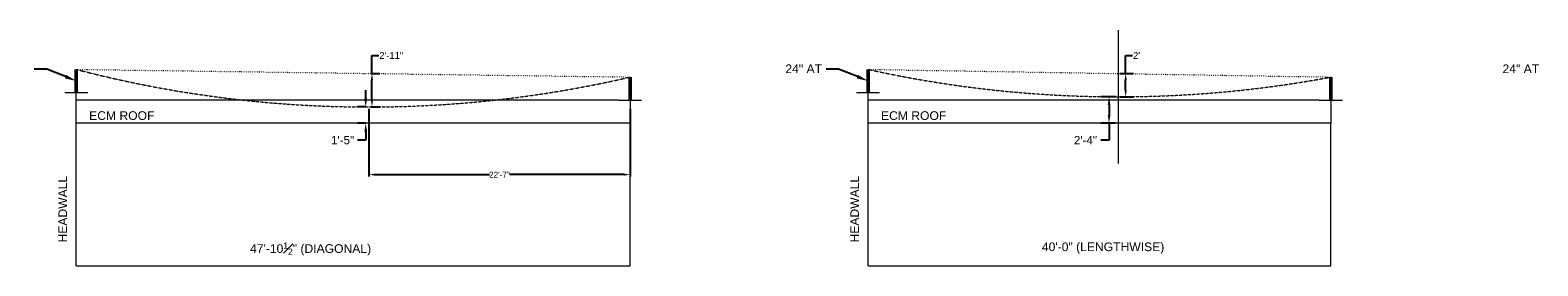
# Model space of a CAD drawing. Header units: inches. Extents: x 0 to 12398, y 1946 to 14013.
# Tile 7 of 8: x 5923 to 7487, y 10006 to 10251. Entities that reach past the tile are written whole.
import ezdxf
from ezdxf import colors
from ezdxf.entities.mleader import LeaderData, LeaderLine
from ezdxf.math import Vec2, Vec3

# ---------------------------------------------------------------- set-up
doc = ezdxf.new("R2010")
doc.units = ezdxf.units.IN
doc.header["$MEASUREMENT"] = 0
for name, pattern in [('DASHED', [0.75, 0.5, -0.25]), ('DASHED2', [0.375, 0.25, -0.125]), ('DOTX2', [0.5, 0, -0.5])]:
    doc.linetypes.add(name, pattern=pattern)
for name, color, linetype, lineweight in [('E-ANNO-TEXT', 7, 'Continuous', 18), ('E-ISO-BLDG', 131, 'Continuous', 9), ('E-LPS-RSM', 30, 'DASHED2', 18)]:
    doc.layers.add(name, color=color, linetype=linetype, lineweight=lineweight)
doc.styles.get("Standard").update_dxf_attribs({"font": 'arial.ttf'})
doc.dimstyles.new('Annotative', dxfattribs={"dimscale": 0, "dimtxt": 0.18, "dimasz": 0.18, "dimexe": 0.18, "dimexo": 0.0625, "dimgap": 0.09, "dimtad": 0, "dimtih": 1, "dimtoh": 1, "dimdec": 4, "dimzin": 0, "dimdsep": 46, "dimtxsty": 'Standard', "dimcen": 0.09, "dimadec": 0, "dimazin": 0, "dimtfac": 1, "dimtdec": 4, "dimtofl": 0, "dimtmove": 0, "dimatfit": 3, "dimfxl": 1, "dimtolj": 1, "dimtzin": 0, "dimarcsym": 0})
doc.dimstyles.get("Standard").update_dxf_attribs({"dimtxt": 0.18, "dimasz": 0.18, "dimexe": 0.18, "dimexo": 0.0625, "dimgap": 0.09, "dimtad": 0, "dimtih": 1, "dimtoh": 1, "dimdec": 4, "dimzin": 0, "dimdsep": 46, "dimtxsty": 'Standard', "dimcen": 0.09, "dimadec": 0, "dimazin": 0, "dimtfac": 1, "dimtdec": 4, "dimtofl": 0, "dimtmove": 0, "dimatfit": 3, "dimfxl": 1, "dimtolj": 1, "dimtzin": 0, "dimarcsym": 0})

# ---------------------------------------------------------------- blocks, each defined once
blk = doc.blocks.new('*D14')
at = {"layer": 'Defpoints', "color": 0, "transparency": 16777216}
for p in [(7042.2, 10181.7), (7051.8, 10181.7), (7051.8, 10154.1)]:
    blk.add_point(p, dxfattribs=at)
at = {"layer": 'E-ISO-BLDG', "color": 0, "lineweight": -2, "transparency": 16777216}
for p, q in [((7048.8, 10181.7), (7033.6, 10181.7)), ((7042.2, 10173), (7042.2, 10162.7)), ((7048.8, 10154.1), (7033.6, 10154.1)), ((7042.2, 10154.1), (7042.2, 10136.6)), ((7042.2, 10136.6), (7033.6, 10136.6))]:
    blk.add_line(p, q, dxfattribs=at)
at = {"layer": 'E-ISO-BLDG', "color": 0, "transparency": 16777216}
for points in [[(7040.8, 10173), (7043.6, 10173), (7042.2, 10181.7)], [(7040.8, 10162.7), (7043.6, 10162.7), (7042.2, 10154.1)]]:
    blk.add_solid(points, dxfattribs=at)
at = {"layer": 'E-ISO-BLDG', "color": 0, "transparency": 16777216, "insert": (7017.7, 10136.6), "char_height": 8.64, "attachment_point": 5}
blk.add_mtext('\\A1;2\'-4"', dxfattribs=at)
blk = doc.blocks.new('*D20')
at = {"layer": 'Defpoints', "color": 0, "transparency": 16777216}
for p in [(7051.8, 10205.8), (7059.4, 10205.8), (7051.8, 10181.7)]:
    blk.add_point(p, dxfattribs=at)
at = {"layer": 'E-ISO-BLDG', "color": 0, "lineweight": -2, "transparency": 16777216}
for p, q in [((7059.4, 10205.8), (7059.4, 10224.5)), ((7059.4, 10224.5), (7066.4, 10224.5)), ((7053.8, 10205.8), (7067.4, 10205.8)), ((7059.4, 10188.7), (7059.4, 10198.8)), ((7053.8, 10181.7), (7067.4, 10181.7))]:
    blk.add_line(p, q, dxfattribs=at)
at = {"layer": 'E-ISO-BLDG', "color": 0, "transparency": 16777216}
for points in [[(7058.2, 10198.8), (7060.6, 10198.8), (7059.4, 10205.8)], [(7058.2, 10188.7), (7060.6, 10188.7), (7059.4, 10181.7)]]:
    blk.add_solid(points, dxfattribs=at)
at = {"layer": 'E-ISO-BLDG', "color": 0, "transparency": 16777216, "insert": (7070.7, 10224.5), "char_height": 7, "attachment_point": 5}
blk.add_mtext("\\A1;2'", dxfattribs=at)
blk = doc.blocks.new('*D21')
at = {"layer": 'Defpoints', "color": 0, "transparency": 16777216}
for p in [(6271, 10171.1), (6274.2, 10171.1), (6274.2, 10154.1)]:
    blk.add_point(p, dxfattribs=at)
at = {"layer": 'E-ISO-BLDG', "color": 0, "lineweight": -2, "transparency": 16777216}
for p, q in [((6271, 10179.7), (6271, 10188.4)), ((6271.2, 10171.1), (6262.4, 10171.1)), ((6271.2, 10154.1), (6262.4, 10154.1)), ((6271, 10136.6), (6262.4, 10136.6)), ((6271, 10145.5), (6271, 10136.6))]:
    blk.add_line(p, q, dxfattribs=at)
at = {"layer": 'E-ISO-BLDG', "color": 0, "transparency": 16777216}
for points in [[(6269.6, 10179.7), (6272.5, 10179.7), (6271, 10171.1)], [(6269.6, 10145.5), (6272.5, 10145.5), (6271, 10154.1)]]:
    blk.add_solid(points, dxfattribs=at)
at = {"layer": 'E-ISO-BLDG', "color": 0, "transparency": 16777216, "insert": (6247, 10136.6), "char_height": 8.64, "attachment_point": 5}
blk.add_mtext('\\A1;1\'-5"', dxfattribs=at)
blk = doc.blocks.new('*D22')
at = {"layer": 'Defpoints', "color": 0, "transparency": 16777216}
for p in [(6274.2, 10205.9), (6277.5, 10205.9), (6274.2, 10171.1)]:
    blk.add_point(p, dxfattribs=at)
at = {"layer": 'E-ISO-BLDG', "color": 0, "lineweight": -2, "transparency": 16777216}
for p, q in [((6277.5, 10205.9), (6277.5, 10224.5)), ((6277.5, 10224.5), (6284.5, 10224.5)), ((6276.2, 10205.9), (6285.5, 10205.9)), ((6277.5, 10178.1), (6277.5, 10198.9)), ((6276.2, 10171.1), (6285.5, 10171.1))]:
    blk.add_line(p, q, dxfattribs=at)
at = {"layer": 'E-ISO-BLDG', "color": 0, "transparency": 16777216}
for points in [[(6276.3, 10198.9), (6278.6, 10198.9), (6277.5, 10205.9)], [(6276.3, 10178.1), (6278.6, 10178.1), (6277.5, 10171.1)]]:
    blk.add_solid(points, dxfattribs=at)
at = {"layer": 'E-ISO-BLDG', "color": 0, "transparency": 16777216, "insert": (6297.5, 10224.5), "char_height": 7, "attachment_point": 5}
blk.add_mtext('\\A1;2\'-11"', dxfattribs=at)
blk = doc.blocks.new('*D27')
at = {"layer": 'Defpoints', "color": 0, "transparency": 16777216}
for p in [(6274.2, 10171.1), (6545.2, 10171.1), (6545.2, 10100.8)]:
    blk.add_point(p, dxfattribs=at)
at = {"layer": 'E-ANNO-TEXT', "color": 0, "lineweight": -2, "transparency": 16777216}
for p, q in [((6274.2, 10169.1), (6274.2, 10098.8)), ((6545.2, 10169.1), (6545.2, 10098.8)), ((6280.2, 10100.8), (6399.3, 10100.8)), ((6539.2, 10100.8), (6420.2, 10100.8))]:
    blk.add_line(p, q, dxfattribs=at)
at = {"layer": 'E-ANNO-TEXT', "color": 0, "transparency": 16777216}
for points in [[(6280.2, 10101.8), (6280.2, 10099.8), (6274.2, 10100.8)], [(6539.2, 10101.8), (6539.2, 10099.8), (6545.2, 10100.8)]]:
    blk.add_solid(points, dxfattribs=at)
at = {"layer": 'E-ANNO-TEXT', "color": 0, "transparency": 16777216, "insert": (6409.7, 10100.8), "char_height": 6, "attachment_point": 5}
blk.add_mtext('\\A1;22\'-7"', dxfattribs=at)

msp = doc.modelspace()

# ---------------------------------------------------------------- linework, layer by layer
at = {"layer": 'E-ANNO-TEXT'}
msp.add_line((7051.79955, 10250.85313), (7051.79955, 10112.51868), dxfattribs=at)
at = {"layer": 'E-ISO-BLDG', "lineweight": 50}
for p, q in [((5970.71546, 10186.10197), (5970.71546, 10210.10197)), ((6545.24102, 10178.10197), (6545.24102, 10202.10197)), ((6792.20161, 10186.10197), (6792.20161, 10210.10197)), ((7272.21223, 10178.10197), (7272.21223, 10202.10197))]:
    msp.add_line(p, q, dxfattribs=at)
at = {"layer": 'E-ISO-BLDG', "linetype": 'DOTX2'}
for p, q in [((5970.71546, 10210.10197), (6545.24102, 10202.10197)), ((6792.20161, 10210.10197), (7272.21223, 10202.10197))]:
    msp.add_line(p, q, dxfattribs=at)
at = {"layer": 'E-ISO-BLDG'}
for p, q in [((5958.71546, 10186.10197), (5982.71546, 10186.10197)), ((5970.71546, 10006.10063), (5970.71546, 10186.10197)), ((6780.20161, 10186.10197), (6804.20161, 10186.10197)), ((6792.20161, 10006.10063), (6792.20161, 10186.10197)), ((6533.24102, 10178.10197), (6557.24102, 10178.10197)), ((6545.24102, 10178.10197), (6545.24102, 10154.10197)), ((7260.21223, 10178.10197), (7284.21223, 10178.10197)), ((7272.21223, 10178.10197), (7272.21223, 10154.10197)), ((6545.24102, 10154.10197), (5970.71546, 10154.10197)), ((6545.24102, 10006.10063), (6545.24102, 10154.10197)), ((7272.21223, 10154.10197), (6792.20161, 10154.10197)), ((7272.21223, 10006.10063), (7272.21223, 10154.10197)), ((5970.71546, 10006.10063), (6545.24102, 10006.10063)), ((6792.20161, 10006.10063), (7272.21223, 10006.10063))]:
    msp.add_line(p, q, dxfattribs=at)
at = {"layer": 'E-ISO-BLDG', "color": 3, "linetype": 'DASHED'}
msp.add_line((6533.24102, 10178.10197), (5970.71546, 10178.10197), dxfattribs=at)
at = {"layer": 'E-ISO-BLDG', "color": 3}
msp.add_line((7260.21223, 10178.10197), (6792.20161, 10178.10197), dxfattribs=at)
at = {"layer": 'E-LPS-RSM'}
for centre, start, end in [((6274.20018, 11371.09165), 255.35058138, 283.05388781), ((7051.79955, 11381.6859), 257.5063379, 280.58402182)]:
    msp.add_arc(centre, 1200, start, end, dxfattribs=at)

# ---------------------------------------------------------------- texts
at = {"layer": 'E-ANNO-TEXT', "char_height": 9, "attachment_point": 1, "line_spacing_factor": 0.8}
for insert in [(6706.37762, 10215.22748), (7450.38641, 10215.22748)]:
    msp.add_mtext_dynamic_manual_height_columns('\\A1;24" AT', width=45.261858, gutter_width=48, heights=[14.33692], dxfattribs=dict(at, insert=insert))
at = {"layer": 'E-ANNO-TEXT', "char_height": 9, "attachment_point": 1}
for s, width, insert in [('ECM ROOF', 76.1729759, (5984.09518, 10166.63228)), ('ECM ROOF', 76.1729759, (6805.58133, 10166.63228)), ('\\A1;47\'-10{\\H0.7x;\\S1#2;}" (DIAGONAL)', 158.9642982, (6151.00085, 10030.37601)), ('40\'-0" (LENGTHWISE)', 158.9642982, (6972.48701, 10030.37601))]:
    msp.add_mtext_dynamic_manual_height_columns(s, width=width, gutter_width=48, heights=[0], dxfattribs=dict(at, insert=insert))
at = {"layer": 'E-ANNO-TEXT', "char_height": 9, "attachment_point": 1, "rotation": 90}
for insert in [(5952.2216, 10030.37601), (6773.70775, 10030.37601)]:
    msp.add_mtext_dynamic_manual_height_columns('HEADWALL', width=95.3882299, gutter_width=48, heights=[0], dxfattribs=dict(at, insert=insert))

# ---------------------------------------------------------------- dimensions: what is measured, and where the dimension line sits
at = {"layer": 'E-ANNO-TEXT'}
dim = msp.add_linear_dim(base=(6545.24102, 10100.83526), p1=(6274.20018, 10171.09165), p2=(6545.24102, 10171.09165), dimstyle='Standard', override={"dimtxt": 6, "dimasz": 6, "dimexe": 2, "dimexo": 2, "dimdec": 0, "dimlunit": 3}, dxfattribs=at)
dim.commit()
dim.dimension.update_dxf_attribs({"geometry": '*D27', "text_midpoint": (6409.7206, 10100.83526)})
at = {"layer": 'E-ISO-BLDG'}
for base, p1, p2, picture, middle in [((6277.46307, 10205.87609), (6274.20018, 10171.09165), (6274.20018, 10205.87609), '*D22', (6297.54594, 10224.50716)), ((7059.39279, 10205.77594), (7051.79955, 10181.6859), (7051.76939, 10205.77594), '*D20', (7070.67314, 10224.50716))]:
    dim = msp.add_linear_dim(base=base, p1=p1, p2=p2, angle=90, dimstyle='Standard', override={"dimtxt": 7, "dimasz": 7, "dimexe": 8, "dimexo": 2, "dimgap": 1, "dimdec": 0, "dimlunit": 3}, dxfattribs=at)
    dim.commit()
    dim.dimension.update_dxf_attribs({"geometry": picture, "text_midpoint": middle, "dimtype": 160})
at = {"layer": 'E-ISO-BLDG', "color": 1}
for base, p1, p2, picture, middle in [((6271.01018, 10171.09165), (6274.20018, 10154.10197), (6274.20018, 10171.09165), '*D21', (6246.97318, 10136.58202)), ((7042.19433, 10181.6859), (7051.79955, 10154.10197), (7051.79955, 10181.6859), '*D14', (7017.677, 10136.58202))]:
    dim = msp.add_linear_dim(base=base, p1=p1, p2=p2, angle=90, dimstyle='Annotative', override={"dimdec": 0, "dimlunit": 3}, dxfattribs=at)
    dim.commit()
    dim.dimension.update_dxf_attribs({"geometry": picture, "text_midpoint": middle, "dimtype": 160})

# ---------------------------------------------------------------- leaders
at = {"layer": 'E-ANNO-TEXT'}
ml = msp.add_multileader_mtext('Standard', dxfattribs=at)
ml.set_content('', color=256)
ml.set_leader_properties()
ml.build(insert=Vec2(0, 0))
ml.multileader.update_dxf_attribs({"dogleg_length": 0.36, "arrow_head_size": 12, "scale": 48})
ctx = ml.context
ctx.base_point, ctx.scale, ctx.char_height, ctx.arrow_head_size, ctx.landing_gap_size, ctx.plane_origin = Vec3(5918.57054, 10210.33084), 48, 8.64, 12, 4.32, Vec3(5510.52999, 10249.31662)
ctx.text_align_type = 2
notes = []
notes.append((ctx, [(1, (1, 1, 0), (5940.06887, 10210.33084), (-1, 0), 12.85833, [(0, [(5970.71546, 10198.10197)], 0, [])])]))
ctx.mtext.insert, ctx.mtext.alignment, ctx.mtext.flow_direction = Vec3(5922.89054, 10214.65084), 3, 5
ml = msp.add_multileader_mtext('Standard', dxfattribs=at)
ml.set_content('', color=256)
ml.set_leader_properties()
ml.build(insert=Vec2(0, 0))
ml.multileader.update_dxf_attribs({"dogleg_length": 0.36, "arrow_head_size": 12, "scale": 48})
ctx = ml.context
ctx.base_point, ctx.scale, ctx.char_height, ctx.arrow_head_size, ctx.landing_gap_size, ctx.plane_origin = Vec3(6740.05669, 10210.33084), 48, 8.64, 12, 4.32, Vec3(6332.01614, 10249.31662)
ctx.text_align_type = 2
notes.append((ctx, [(1, (1, 1, 0), (6761.55502, 10210.33084), (-1, 0), 12.85833, [(0, [(6792.20161, 10198.10197)], 0, [])])]))
ctx.mtext.insert, ctx.mtext.alignment, ctx.mtext.flow_direction = Vec3(6744.37669, 10214.65084), 3, 5
for ctx, leaders in notes:
    for number, flags, end, landing, length, lines in leaders:
        leader = LeaderData()
        leader.index, (leader.has_last_leader_line, leader.has_dogleg_vector, leader.attachment_direction) = number, flags
        leader.last_leader_point, leader.dogleg_vector, leader.dogleg_length = Vec3(end), Vec3(landing), length
        for number, points, colour, breaks in lines:
            line = LeaderLine()
            line.index, line.vertices, line.color, line.breaks = number, Vec3.list(points), colors.encode_raw_color(colour), breaks
            leader.lines.append(line)
        ctx.leaders.append(leader)

doc.saveas('drawing.dxf')
